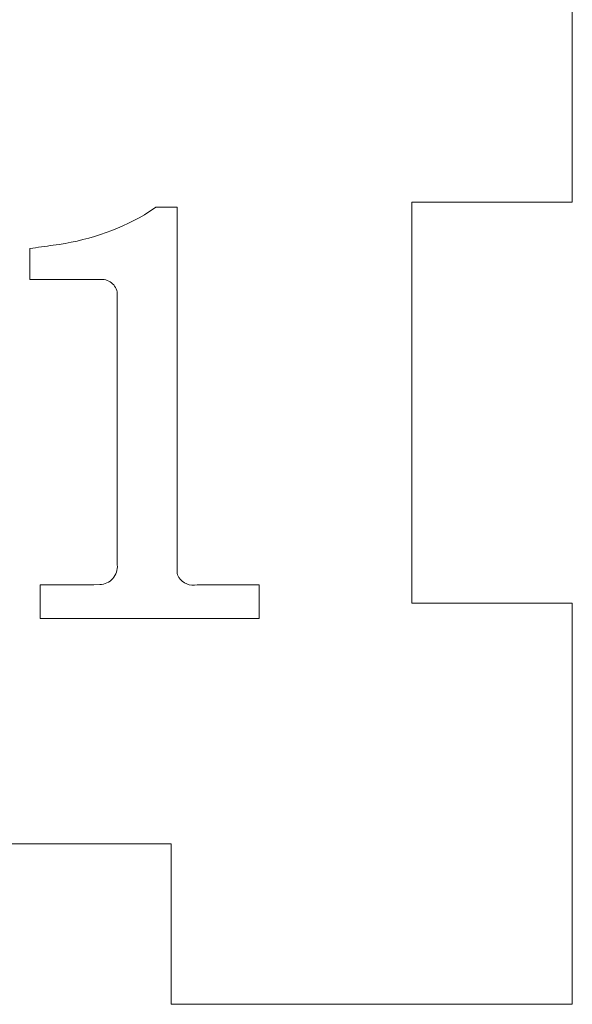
# Model space of a CAD drawing. Header units: millimetres. Extents: x -3260 to 608, y -1134 to 899.
# Tile 81 of 256: x 86 to 100, y -360 to -336. Entities that reach past the tile are written whole.
import ezdxf

# ---------------------------------------------------------------- set-up
doc = ezdxf.new("R2010")
doc.units = ezdxf.units.MM
doc.header["$MEASUREMENT"] = 0
doc.layers.add('Layer 1', color=7, linetype='Continuous')

msp = doc.modelspace()

# ---------------------------------------------------------------- linework, layer by layer
at = {"layer": 'Layer 1', "color": 1, "lineweight": 0}
msp.add_open_spline([(40.2222, -356.3476), (40.2222, -356.3476), (50.2222, -356.3476), (50.2222, -356.3476), (50.2222, -356.3476), (50.2222, -356.3476), (50.2222, -360.3476), (50.2222, -360.3476), (50.2222, -360.3476), (50.2222, -360.3476), (60.2222, -360.3476), (60.2222, -360.3476), (60.2222, -360.3476), (60.2222, -360.3476), (60.2222, -356.3476), (60.2222, -356.3476), (60.2222, -356.3476), (60.2222, -356.3476), (70.2222, -356.3476), (70.2222, -356.3476), (70.2222, -356.3476), (70.2222, -356.3476), (70.2222, -360.3476), (70.2222, -360.3476), (70.2222, -360.3476), (70.2222, -360.3476), (80.2222, -360.3476), (80.2222, -360.3476), (80.2222, -360.3476), (80.2222, -360.3476), (80.2222, -356.3476), (80.2222, -356.3476), (80.2222, -356.3476), (80.2222, -356.3476), (90.2222, -356.3476), (90.2222, -356.3476), (90.2222, -356.3476), (90.2222, -356.3476), (90.2222, -360.3476), (90.2222, -360.3476), (90.2222, -360.3476), (90.2222, -360.3476), (100.2222, -360.3476), (100.2222, -360.3476), (100.2222, -360.3476), (100.2222, -360.3476), (100.2222, -350.3476), (100.2222, -350.3476), (100.2222, -350.3476), (100.2222, -350.3476), (96.2222, -350.3476), (96.2222, -350.3476), (96.2222, -350.3476), (96.2222, -350.3476), (96.2222, -340.3476), (96.2222, -340.3476), (96.2222, -340.3476), (96.2222, -340.3476), (100.2222, -340.3476), (100.2222, -340.3476), (100.2222, -340.3476), (100.2222, -340.3476), (100.2222, -330.3476), (100.2222, -330.3476), (100.2222, -330.3476), (100.2222, -330.3476), (96.2222, -330.3476), (96.2222, -330.3476), (96.2222, -330.3476), (96.2222, -330.3476), (96.2222, -320.3476), (96.2222, -320.3476), (96.2222, -320.3476), (96.2222, -320.3476), (100.2222, -320.3476), (100.2222, -320.3476), (100.2222, -320.3476), (100.2222, -320.3476), (100.2222, -310.3476), (100.2222, -310.3476), (100.2222, -310.3476), (100.2222, -310.3476), (96.2222, -310.3476), (96.2222, -310.3476), (96.2222, -310.3476), (96.2222, -310.3476), (96.2222, -300.3476), (96.2222, -300.3476), (96.2222, -300.3476), (96.2222, -300.3476), (100.2222, -300.3476), (100.2222, -300.3476), (100.2222, -300.3476), (100.2222, -300.3476), (100.2222, -290.3476), (100.2222, -290.3476), (100.2222, -290.3476), (100.2222, -290.3476), (80.2222, -290.3476), (80.2222, -290.3476), (80.2222, -290.3476), (76.9085, -290.3476), (74.2222, -293.0339), (74.2222, -296.3476), (74.2222, -296.3476), (74.2222, -296.3476), (74.2222, -304.8436), (74.2222, -304.8436), (74.2222, -304.8436), (74.2222, -308.1573), (71.5359, -310.8436), (68.2222, -310.8436), (68.2222, -310.8436), (68.2222, -310.8436), (62.2222, -310.8436), (62.2222, -310.8436), (62.2222, -310.8436), (58.9085, -310.8436), (56.2222, -308.1573), (56.2222, -304.8436), (56.2222, -304.8436), (56.2222, -304.8436), (56.2222, -296.3476), (56.2222, -296.3476), (56.2222, -296.3476), (56.2222, -293.0339), (53.5359, -290.3476), (50.2222, -290.3476), (50.2222, -290.3476), (50.2222, -290.3476), (30.2222, -290.3476), (30.2222, -290.3476), (30.2222, -290.3476), (30.2222, -290.3476), (30.2222, -300.3476), (30.2222, -300.3476), (30.2222, -300.3476), (30.2222, -300.3476), (34.2222, -300.3476), (34.2222, -300.3476), (34.2222, -300.3476), (34.2222, -300.3476), (34.2222, -310.3476), (34.2222, -310.3476), (34.2222, -310.3476), (34.2222, -310.3476), (30.2222, -310.3476), (30.2222, -310.3476), (30.2222, -310.3476), (30.2222, -310.3476), (30.2222, -320.3476), (30.2222, -320.3476), (30.2222, -320.3476), (30.2222, -320.3476), (34.2222, -320.3476), (34.2222, -320.3476), (34.2222, -320.3476), (34.2222, -320.3476), (34.2222, -330.3476), (34.2222, -330.3476), (34.2222, -330.3476), (34.2222, -330.3476), (30.2222, -330.3476), (30.2222, -330.3476), (30.2222, -330.3476), (30.2222, -330.3476), (30.2222, -340.3476), (30.2222, -340.3476), (30.2222, -340.3476), (30.2222, -340.3476), (34.2222, -340.3476), (34.2222, -340.3476), (34.2222, -340.3476), (34.2222, -340.3476), (34.2222, -350.3476), (34.2222, -350.3476), (34.2222, -350.3476), (34.2222, -350.3476), (30.2222, -350.3476), (30.2222, -350.3476), (30.2222, -350.3476), (30.2222, -350.3476), (30.2222, -360.3476), (30.2222, -360.3476), (30.2222, -360.3476), (30.2222, -360.3476), (40.2222, -360.3476), (40.2222, -360.3476), (40.2222, -360.3476), (40.2222, -360.3476), (40.2222, -356.3476), (40.2222, -356.3476)], degree=3, knots=[0, 0, 0, 0, 0.0204082, 0.0204082, 0.0204082, 0.0204082, 0.0408163, 0.0408163, 0.0408163, 0.0408163, 0.0612245, 0.0612245, 0.0612245, 0.0612245, 0.0816327, 0.0816327, 0.0816327, 0.0816327, 0.1020408, 0.1020408, 0.1020408, 0.1020408, 0.122449, 0.122449, 0.122449, 0.122449, 0.1428571, 0.1428571, 0.1428571, 0.1428571, 0.1632653, 0.1632653, 0.1632653, 0.1632653, 0.1836735, 0.1836735, 0.1836735, 0.1836735, 0.2040816, 0.2040816, 0.2040816, 0.2040816, 0.2244898, 0.2244898, 0.2244898, 0.2244898, 0.244898, 0.244898, 0.244898, 0.244898, 0.2653061, 0.2653061, 0.2653061, 0.2653061, 0.2857143, 0.2857143, 0.2857143, 0.2857143, 0.3061224, 0.3061224, 0.3061224, 0.3061224, 0.3265306, 0.3265306, 0.3265306, 0.3265306, 0.3469388, 0.3469388, 0.3469388, 0.3469388, 0.3673469, 0.3673469, 0.3673469, 0.3673469, 0.3877551, 0.3877551, 0.3877551, 0.3877551, 0.4081633, 0.4081633, 0.4081633, 0.4081633, 0.4285714, 0.4285714, 0.4285714, 0.4285714, 0.4489796, 0.4489796, 0.4489796, 0.4489796, 0.4693878, 0.4693878, 0.4693878, 0.4693878, 0.4897959, 0.4897959, 0.4897959, 0.4897959, 0.5102041, 0.5102041, 0.5102041, 0.5102041, 0.5306122, 0.5306122, 0.5306122, 0.5306122, 0.5510204, 0.5510204, 0.5510204, 0.5510204, 0.5714286, 0.5714286, 0.5714286, 0.5714286, 0.5918367, 0.5918367, 0.5918367, 0.5918367, 0.6122449, 0.6122449, 0.6122449, 0.6122449, 0.6326531, 0.6326531, 0.6326531, 0.6326531, 0.6530612, 0.6530612, 0.6530612, 0.6530612, 0.6734694, 0.6734694, 0.6734694, 0.6734694, 0.6938776, 0.6938776, 0.6938776, 0.6938776, 0.7142857, 0.7142857, 0.7142857, 0.7142857, 0.7346939, 0.7346939, 0.7346939, 0.7346939, 0.755102, 0.755102, 0.755102, 0.755102, 0.7755102, 0.7755102, 0.7755102, 0.7755102, 0.7959184, 0.7959184, 0.7959184, 0.7959184, 0.8163265, 0.8163265, 0.8163265, 0.8163265, 0.8367347, 0.8367347, 0.8367347, 0.8367347, 0.8571429, 0.8571429, 0.8571429, 0.8571429, 0.877551, 0.877551, 0.877551, 0.877551, 0.8979592, 0.8979592, 0.8979592, 0.8979592, 0.9183673, 0.9183673, 0.9183673, 0.9183673, 0.9387755, 0.9387755, 0.9387755, 0.9387755, 0.9591837, 0.9591837, 0.9591837, 0.9591837, 1, 1, 1, 1], dxfattribs=at)
at = {"layer": 'Layer 1', "color": 94, "lineweight": 0}
msp.add_open_spline([(92.4149, -349.89), (92.4149, -349.89), (90.8707, -349.89), (90.8707, -349.89), (90.8707, -349.89), (90.6933, -349.9241), (90.512, -349.8509), (90.408, -349.7032), (90.408, -349.7032), (90.3848, -349.6652), (90.3724, -349.6216), (90.3721, -349.577), (90.3721, -349.577), (90.3721, -349.577), (90.3721, -340.4742), (90.3721, -340.4742), (90.3721, -340.4742), (90.3721, -340.4742), (89.8416, -340.4742), (89.8416, -340.4742), (89.8416, -340.4742), (89.8416, -340.4742), (89.5572, -340.6651), (89.5572, -340.6651), (89.5572, -340.6651), (88.8555, -341.0658), (88.081, -341.3221), (87.2789, -341.4193), (87.2789, -341.4193), (87.0852, -341.4503), (86.8911, -341.4782), (86.6966, -341.503), (86.6966, -341.503), (86.6966, -341.503), (86.6966, -342.2752), (86.6966, -342.2752), (86.6966, -342.2752), (86.6966, -342.2752), (88.4366, -342.2752), (88.4366, -342.2752), (88.4366, -342.2752), (88.5417, -342.2616), (88.6479, -342.2908), (88.7311, -342.3565), (88.7311, -342.3565), (88.8143, -342.4222), (88.8674, -342.5187), (88.8785, -342.6241), (88.8785, -342.6241), (88.8785, -342.6241), (88.8785, -349.3907), (88.8785, -349.3907), (88.8785, -349.3907), (88.8883, -349.515), (88.8478, -349.6384), (88.7646, -349.7313), (88.7646, -349.7313), (88.6814, -349.8241), (88.5631, -349.8778), (88.4385, -349.8817), (88.4385, -349.8817), (88.4385, -349.8817), (88.2921, -349.89), (88.2921, -349.89), (88.2921, -349.89), (88.2921, -349.89), (86.9529, -349.89), (86.9529, -349.89), (86.9529, -349.89), (86.9529, -349.89), (86.9529, -350.7247), (86.9529, -350.7247), (86.9529, -350.7247), (86.9529, -350.7247), (92.4149, -350.7247), (92.4149, -350.7247), (92.4149, -350.7247), (92.4149, -350.7247), (92.4149, -349.89), (92.4149, -349.89)], degree=3, knots=[0, 0, 0, 0, 0.047619, 0.047619, 0.047619, 0.047619, 0.0952381, 0.0952381, 0.0952381, 0.0952381, 0.1428571, 0.1428571, 0.1428571, 0.1428571, 0.1904762, 0.1904762, 0.1904762, 0.1904762, 0.2380952, 0.2380952, 0.2380952, 0.2380952, 0.2857143, 0.2857143, 0.2857143, 0.2857143, 0.3333333, 0.3333333, 0.3333333, 0.3333333, 0.3809524, 0.3809524, 0.3809524, 0.3809524, 0.4285714, 0.4285714, 0.4285714, 0.4285714, 0.4761905, 0.4761905, 0.4761905, 0.4761905, 0.5238095, 0.5238095, 0.5238095, 0.5238095, 0.5714286, 0.5714286, 0.5714286, 0.5714286, 0.6190476, 0.6190476, 0.6190476, 0.6190476, 0.6666667, 0.6666667, 0.6666667, 0.6666667, 0.7142857, 0.7142857, 0.7142857, 0.7142857, 0.7619048, 0.7619048, 0.7619048, 0.7619048, 0.8095238, 0.8095238, 0.8095238, 0.8095238, 0.8571429, 0.8571429, 0.8571429, 0.8571429, 0.9047619, 0.9047619, 0.9047619, 0.9047619, 1, 1, 1, 1], dxfattribs=at)

doc.saveas('drawing.dxf')
